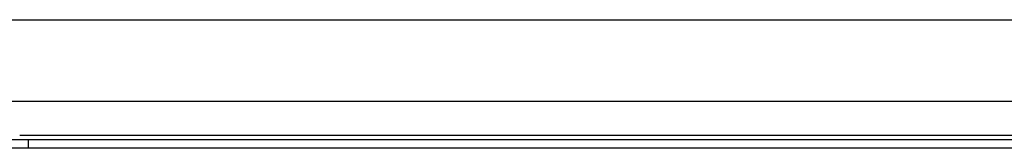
# Model space of a CAD drawing. Header units: inches. Extents: x 15 to 513, y 46 to 241.
# Tile 148 of 256: x 90.312 to 97.862, y 131.16 to 132.143. Entities that reach past the tile are written whole.
import ezdxf

# ---------------------------------------------------------------- set-up
doc = ezdxf.new("R2010")
doc.units = ezdxf.units.IN
doc.header["$MEASUREMENT"] = 0
doc.layers.add('Visible Edges(ANSI)', color=7, linetype='Continuous', lineweight=25)
doc.layers.add('Visible Tangent Edges(ANSI)', color=7, linetype='Continuous', lineweight=25)

msp = doc.modelspace()

# ---------------------------------------------------------------- linework, layer by layer
at = {"layer": 'Visible Edges(ANSI)'}
for p, q in [((70.3676, 132.1428), (122.3036, 132.1428)), ((102.6312, 131.5178), (90.04, 131.5178)), ((90.0661, 131.2278), (90.3781, 131.2278)), ((90.3781, 131.2278), (102.2931, 131.2278)), ((90.3781, 131.1598), (90.0661, 131.1598)), ((102.2931, 131.1598), (90.3781, 131.1598))]:
    msp.add_line(p, q, dxfattribs=at)
at = {"layer": 'Visible Tangent Edges(ANSI)'}
for p, q in [((90.3117, 131.2588), (102.3596, 131.2588)), ((90.3781, 131.1598), (90.3781, 131.2278))]:
    msp.add_line(p, q, dxfattribs=at)

doc.saveas('drawing.dxf')
